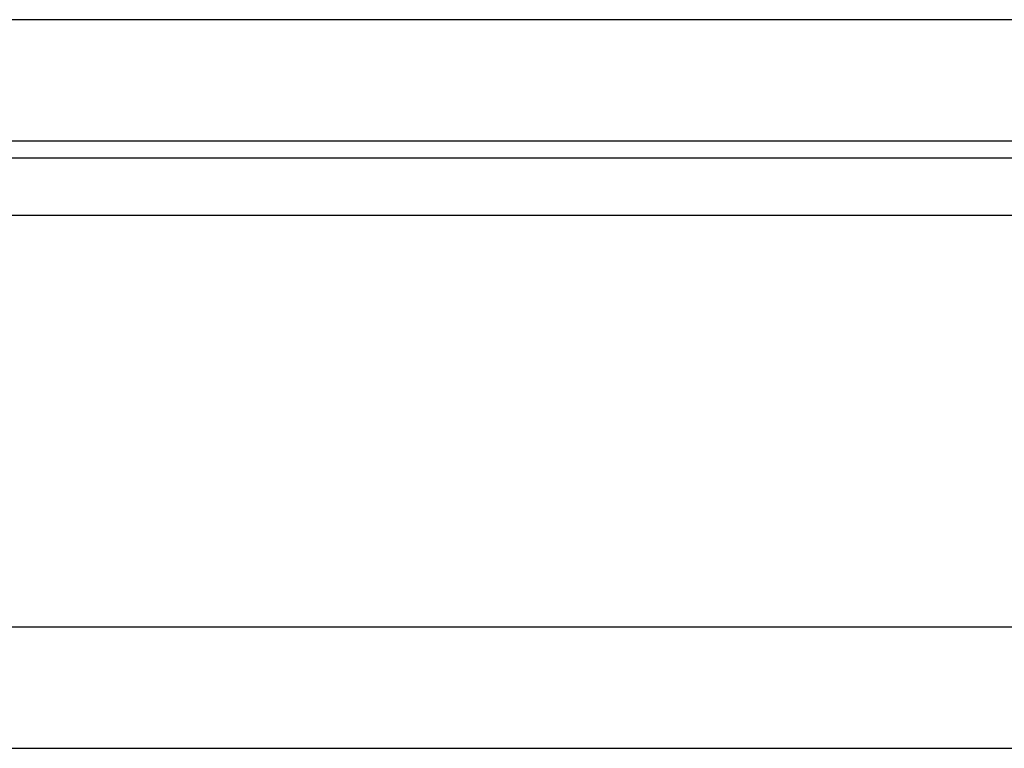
# Model space of a CAD drawing. Header units: millimetres. Extents: x 26 to 424, y -225 to -85.
# Tile 4 of 54: x 292.89 to 305.06, y -204.55 to -195.55. Entities that reach past the tile are written whole.
import ezdxf

# ---------------------------------------------------------------- set-up
doc = ezdxf.new("R2010")
doc.units = ezdxf.units.MM
doc.header["$LTSCALE"] = 0.15
doc.layers.add('OUT', color=3, linetype='CONTINUOUS')

msp = doc.modelspace()

# ---------------------------------------------------------------- linework, layer by layer
at = {"layer": 'OUT', "color": 0}
for p, q in [((380.801, -195.549), (257.801, -195.549)), ((380.801, -197.049), (257.801, -197.049)), ((219.694, -197.256), (422.831, -197.256)), ((219.334, -197.963), (422.831, -197.963)), ((218.944, -203.049), (422.831, -203.049)), ((172.831, -204.549), (422.831, -204.549))]:
    msp.add_line(p, q, dxfattribs=at)

doc.saveas('drawing.dxf')
